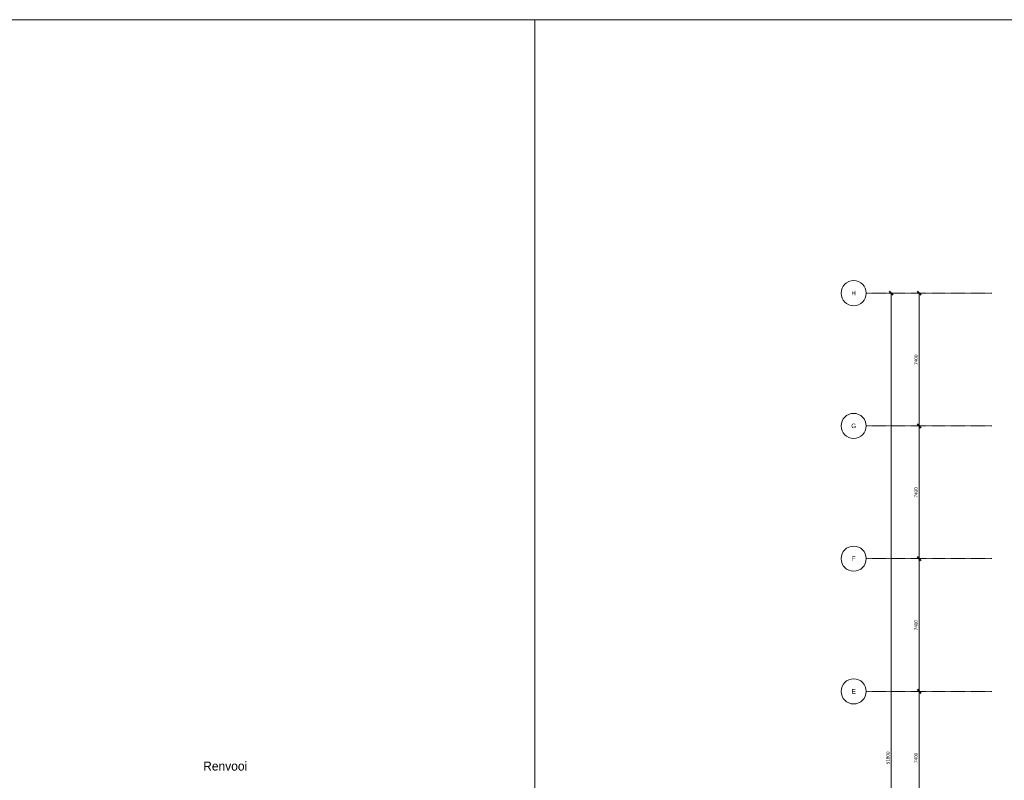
# Model space of a CAD drawing. Header units: millimetres. Extents: x 73705 to 433105, y 109410 to 279410.
# Tile 76 of 90: x 284575 to 339481, y 237010 to 279410. Entities that reach past the tile are written whole.
import ezdxf

# ---------------------------------------------------------------- set-up
doc = ezdxf.new("R2010")
doc.units = ezdxf.units.MM
doc.linetypes.add('Stramienlijn', pattern=[14, 8, -2, 2, -2])
for name, color, linetype, lineweight in [('A-ANNO-DIMS', 211, 'Continuous', 9), ('A-ANNO-DIMS-100', 211, 'Continuous', 9), ('A-DETL', 90, 'Continuous', 9), ('G-ANNO-TEXT', 231, 'Continuous', 9)]:
    doc.layers.add(name, color=color, linetype=linetype, lineweight=lineweight)
doc.styles.add('Arial', font='arial.ttf', dxfattribs={"height": 250})
doc.styles.add('Calibri', font='calibri.ttf', dxfattribs={"height": 180})
doc.styles.add('Montserrat Medium', font='txt', dxfattribs={"height": 500})
doc.dimstyles.new('maatvoering', dxfattribs={"dimscale": 304.8, "dimtxt": 211.922716, "dimasz": 0.656168, "dimexe": 0.328084, "dimexo": 0.0625, "dimgap": 0.065617, "dimtad": 1, "dimdec": 0, "dimzin": 0, "dimdsep": 46, "dimtxsty": 'Calibri', "dimblk1": 'OBLIQUE', "dimblk2": 'OBLIQUE', "dimsah": 1, "dimcen": 0.09, "dimazin": 0, "dimtfac": 1, "dimtdec": 4, "dimtix": 1, "dimtmove": 0, "dimatfit": 3, "dimfxl": 0.82021, "dimfxlon": 1, "dimtvp": 1, "dimtfill": 1, "dimtolj": 1, "dimtzin": 0, "dimarcsym": 2})

# ---------------------------------------------------------------- blocks, each defined once
blk = doc.blocks.new('DIMBLOCK35-BEGANE GROND')
at = {"layer": 'A-ANNO-DIMS-100', "lineweight": 40}
for p, q in [((334733, 264165), (334633, 264265)), ((334733, 264165), (334833, 264065)), ((334733, 256765), (334633, 256865)), ((334733, 256765), (334833, 256665))]:
    blk.add_line(p, q, dxfattribs=at)
at = {"layer": 'A-ANNO-DIMS-100'}
for p, q in [((334733, 264165), (334633, 264165)), ((334733, 264165), (334733, 256765)), ((334733, 264165), (334983, 264165)), ((334733, 256765), (334633, 256765)), ((334733, 256765), (334983, 256765))]:
    blk.add_line(p, q, dxfattribs=at)
at = {"layer": 'A-ANNO-DIMS-100', "color": 0, "insert": (334463, 260173), "char_height": 180, "width": 700.39, "attachment_point": 1, "rotation": 90, "line_spacing_factor": 1.158048, "style": 'Calibri', "bg_fill": 3, "box_fill_scale": 1.25, "bg_fill_color": 256, "bg_fill_true_color": 13158600, "bg_fill_transparency": 0}
blk.add_mtext('7400', dxfattribs=at)
blk = doc.blocks.new('_Oblique')
at = {"color": 0, "linetype": 'ByBlock', "lineweight": -2}
blk.add_line((-0.5, -0.5), (0.5, 0.5), dxfattribs=at)
blk = doc.blocks.new('DIMBLOCK36-BEGANE GROND')
at = {"layer": 'A-ANNO-DIMS-100', "lineweight": 40}
for p, q in [((334733, 256765), (334633, 256865)), ((334733, 256765), (334833, 256665)), ((334733, 249365), (334633, 249465)), ((334733, 249365), (334833, 249265))]:
    blk.add_line(p, q, dxfattribs=at)
at = {"layer": 'A-ANNO-DIMS-100'}
for p, q in [((334733, 256765), (334633, 256765)), ((334733, 256765), (334733, 249365)), ((334733, 256765), (334983, 256765)), ((334733, 249365), (334633, 249365)), ((334733, 249365), (334983, 249365))]:
    blk.add_line(p, q, dxfattribs=at)
at = {"layer": 'A-ANNO-DIMS-100', "color": 0, "insert": (334463, 252773), "char_height": 180, "width": 700.39, "attachment_point": 1, "rotation": 90, "line_spacing_factor": 1.158048, "style": 'Calibri', "bg_fill": 3, "box_fill_scale": 1.25, "bg_fill_color": 256, "bg_fill_true_color": 13158600, "bg_fill_transparency": 0}
blk.add_mtext('7400', dxfattribs=at)
blk = doc.blocks.new('DIMBLOCK37-BEGANE GROND')
at = {"layer": 'A-ANNO-DIMS-100', "lineweight": 40}
for p, q in [((334733, 249365), (334633, 249465)), ((334733, 249365), (334833, 249265)), ((334733, 241965), (334633, 242065)), ((334733, 241965), (334833, 241865))]:
    blk.add_line(p, q, dxfattribs=at)
at = {"layer": 'A-ANNO-DIMS-100'}
for p, q in [((334733, 249365), (334633, 249365)), ((334733, 249365), (334733, 241965)), ((334733, 249365), (334983, 249365)), ((334733, 241965), (334633, 241965)), ((334733, 241965), (334983, 241965))]:
    blk.add_line(p, q, dxfattribs=at)
at = {"layer": 'A-ANNO-DIMS-100', "color": 0, "insert": (334463, 245373), "char_height": 180, "width": 700.39, "attachment_point": 1, "rotation": 90, "line_spacing_factor": 1.158048, "style": 'Calibri', "bg_fill": 3, "box_fill_scale": 1.25, "bg_fill_color": 256, "bg_fill_true_color": 13158600, "bg_fill_transparency": 0}
blk.add_mtext('7400', dxfattribs=at)
blk = doc.blocks.new('DIMBLOCK38-BEGANE GROND')
at = {"layer": 'A-ANNO-DIMS-100', "lineweight": 40}
for p, q in [((334733, 241965), (334633, 242065)), ((334733, 241965), (334833, 241865)), ((334733, 234565), (334633, 234665)), ((334733, 234565), (334833, 234465))]:
    blk.add_line(p, q, dxfattribs=at)
at = {"layer": 'A-ANNO-DIMS-100'}
for p, q in [((334733, 241965), (334633, 241965)), ((334733, 241965), (334733, 234565)), ((334733, 241965), (334983, 241965)), ((334733, 234565), (334633, 234565)), ((334733, 234565), (334983, 234565))]:
    blk.add_line(p, q, dxfattribs=at)
at = {"layer": 'A-ANNO-DIMS-100', "color": 0, "insert": (334463, 237973), "char_height": 180, "width": 700.39, "attachment_point": 1, "rotation": 90, "line_spacing_factor": 1.158048, "style": 'Calibri', "bg_fill": 3, "box_fill_scale": 1.25, "bg_fill_color": 256, "bg_fill_true_color": 13158600, "bg_fill_transparency": 0}
blk.add_mtext('7400', dxfattribs=at)
blk = doc.blocks.new('DIMBLOCK42-BEGANE GROND')
at = {"layer": 'A-ANNO-DIMS-100', "lineweight": 40}
for p, q in [((333171, 264165), (333071, 264265)), ((333171, 264165), (333271, 264065)), ((333171, 212365), (333071, 212465)), ((333171, 212365), (333271, 212265))]:
    blk.add_line(p, q, dxfattribs=at)
at = {"layer": 'A-ANNO-DIMS-100'}
for p, q in [((333171, 264165), (333071, 264165)), ((333171, 264165), (333171, 212365)), ((333171, 264165), (333421, 264165)), ((333171, 212365), (333071, 212365)), ((333171, 212365), (333421, 212365))]:
    blk.add_line(p, q, dxfattribs=at)
at = {"layer": 'A-ANNO-DIMS-100', "color": 0, "insert": (332901, 237900), "char_height": 180, "width": 875.48, "attachment_point": 1, "rotation": 90, "line_spacing_factor": 1.158048, "style": 'Calibri', "bg_fill": 3, "box_fill_scale": 1.25, "bg_fill_color": 256, "bg_fill_true_color": 13158600, "bg_fill_transparency": 0}
blk.add_mtext('51800', dxfattribs=at)

msp = doc.modelspace()

# ---------------------------------------------------------------- linework, layer by layer
at = {"layer": 'A-DETL'}
for p, q in [((193504.8, 279410.2), (313304.8, 279410.2)), ((313304.8, 279410.2), (313304.8, 194410.2)), ((313304.8, 279410.2), (433104.8, 279410.2)), ((313304.8, 194410.2), (313304.8, 279410.2))]:
    msp.add_line(p, q, dxfattribs=at)
at = {"layer": 'A-DETL', "linetype": 'Stramienlijn'}
for p, q in [((338781.1, 264165), (331781.1, 264165)), ((338781.1, 256765), (331781.1, 256765)), ((338781.1, 249365), (331781.1, 249365)), ((338781.1, 241965), (331781.1, 241965))]:
    msp.add_line(p, q, dxfattribs=at)
at = {"layer": 'A-DETL'}
for centre in [(331081.1, 264165), (331081.1, 256765), (331081.1, 249365), (331081.1, 241965)]:
    msp.add_circle(centre, 700, dxfattribs=at)

# ---------------------------------------------------------------- texts
at = {"layer": 'G-ANNO-TEXT', "color": 142, "char_height": 250, "attachment_point": 1, "style": 'Arial'}
for s, insert, width in [('H', (330952.6, 264292.7), 304.641), ('G', (330946, 256892.7), 328.692), ('F', (330972.4, 249492.7), 256.54), ('E', (330965.8, 242092.7), 280.591)]:
    msp.add_mtext(s, dxfattribs=dict(at, insert=insert, width=width))
at = {"layer": 'G-ANNO-TEXT', "color": 7, "insert": (294808.4, 238051.8), "char_height": 500, "width": 3599.577, "attachment_point": 1, "style": 'Montserrat Medium'}
msp.add_mtext('Renvooi', dxfattribs=at)

# ---------------------------------------------------------------- next in the draw order: dimensions: what is measured, and where the dimension line sits
at = {"layer": 'A-ANNO-DIMS'}
for base, p1, p2, override, picture, middle in [((333171, 212365), (333421, 264165), (333421, 212365), {"dimpost": '<>', "dimfxl": 51800}, 'DIMBLOCK42-BEGANE GROND', (333058.7, 238265)), ((334732.9, 256765), (334982.9, 264165), (334982.9, 256765), {"dimpost": '<>', "dimfxl": 7400}, 'DIMBLOCK35-BEGANE GROND', (334620.6, 260465))]:
    dim = msp.add_linear_dim(base=base, p1=p1, p2=p2, angle=90, dimstyle='maatvoering', override=override, dxfattribs=at)
    dim.commit()
    dim.dimension.update_dxf_attribs({"geometry": picture, "text_midpoint": middle})

# ---------------------------------------------------------------- next in the draw order: dimensions: what is measured, and where the dimension line sits
dim = msp.add_linear_dim(base=(334732.9, 249365), p1=(334982.9, 256765), p2=(334982.9, 249365), angle=90, dimstyle='maatvoering', override={"dimpost": '<>', "dimfxl": 7400}, dxfattribs=at)
dim.commit()
dim.dimension.update_dxf_attribs({"geometry": 'DIMBLOCK36-BEGANE GROND', "text_midpoint": (334620.6, 253065)})

# ---------------------------------------------------------------- next in the draw order: dimensions: what is measured, and where the dimension line sits
dim = msp.add_linear_dim(base=(334732.9, 241965), p1=(334982.9, 249365), p2=(334982.9, 241965), angle=90, dimstyle='maatvoering', override={"dimpost": '<>', "dimfxl": 7400}, dxfattribs=at)
dim.commit()
dim.dimension.update_dxf_attribs({"geometry": 'DIMBLOCK37-BEGANE GROND', "text_midpoint": (334620.6, 245665)})

# ---------------------------------------------------------------- next in the draw order: dimensions: what is measured, and where the dimension line sits
dim = msp.add_linear_dim(base=(334732.9, 234565), p1=(334982.9, 241965), p2=(334982.9, 234565), angle=90, dimstyle='maatvoering', override={"dimpost": '<>', "dimfxl": 7400}, dxfattribs=at)
dim.commit()
dim.dimension.update_dxf_attribs({"geometry": 'DIMBLOCK38-BEGANE GROND', "text_midpoint": (334620.6, 238265)})

doc.saveas('drawing.dxf')
